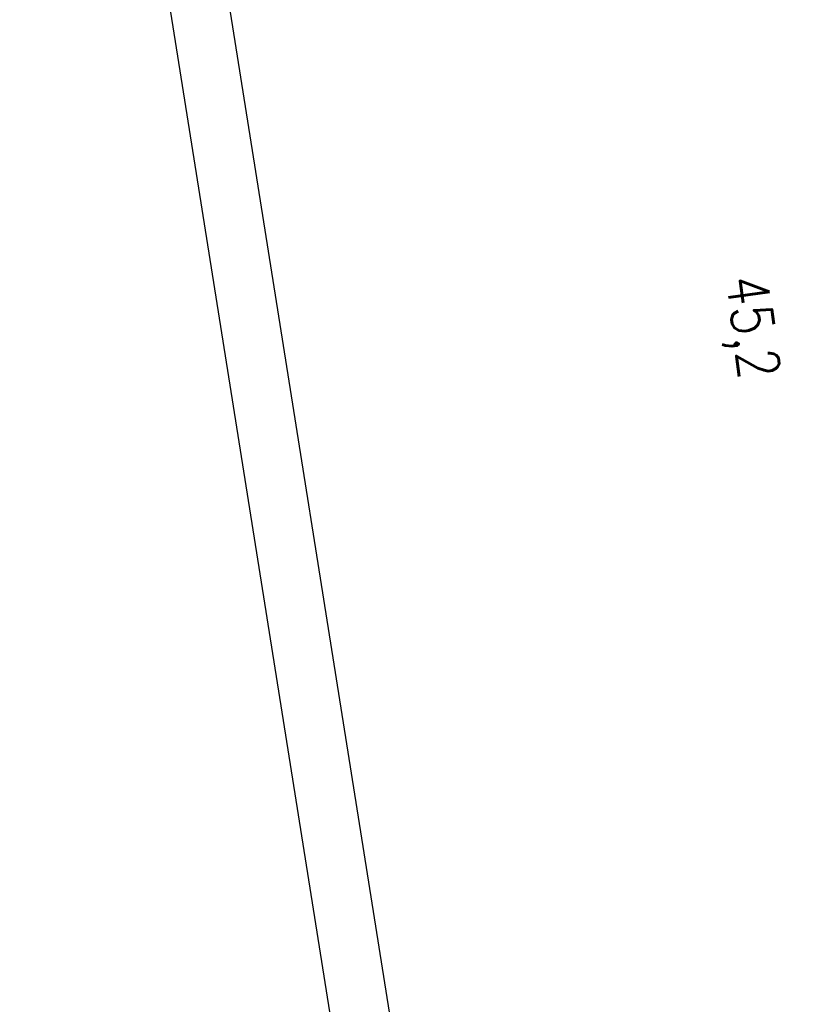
# Model space of a CAD drawing. Extents: x 447827 to 448299, y 438389 to 439851.
# Tile 95 of 116: x 447827 to 447893, y 439641 to 439724. Entities that reach past the tile are written whole.
import ezdxf

# ---------------------------------------------------------------- set-up
doc = ezdxf.new("R2010")
doc.units = 0
doc.header["$LTSCALE"] = 2
doc.header["$MEASUREMENT"] = 0
doc.linetypes.add('AUSGEZOGEN', pattern=[0])
doc.layers.get('0').update_dxf_attribs({"linetype": 'AUSGEZOGEN'})
for name, color, linetype in [('DB-Bahnachse', 7, 'CONTINUOUS'), ('FBRTOP', 250, 'AUSGEZOGEN'), ('Planeinteilung', 250, 'CONTINUOUS'), ('RAHMEN', 7, 'AUSGEZOGEN')]:
    doc.layers.add(name, color=color, linetype=linetype)
doc.styles.add('ROMANS', font='romans.shx', dxfattribs={"width": 0.8})

# ---------------------------------------------------------------- blocks, each defined once
blk = doc.blocks.new('1135297')
blk.add_line((0, 0), (1135, 0))
at = {"layer": 'RAHMEN'}
blk.add_line((25, 5), (950, 5), dxfattribs=at)

msp = doc.modelspace()

# ---------------------------------------------------------------- linework, layer by layer
at = {"layer": 'FBRTOP'}
for points in [[(448034.372, 439384.926, -0.000001), (448050.087, 439286.169, -0.000002), (448057.944, 439236.79), (448081.515, 439088.654, 0.000001), (448091.337, 439026.931, -0.000001), (448101.158, 438965.207, -0.000001), (448105.087, 438940.518, 0.000002), (448109.015, 438915.828, 0.000007), (448110.98, 438903.483, -0.000017)], [(448068.197, 439390.308, -0.000001), (448083.912, 439291.551, -0.000002), (448091.769, 439242.172), (448115.34, 439094.036, 0.000001), (448125.161, 439032.313, -0.000001), (448134.983, 438970.589, -0.000001), (448138.911, 438945.9, 0.000002), (448142.84, 438921.21, 0.000007), (448144.804, 438908.866, -0.000017)]]:
    msp.add_lwpolyline(points, format="xyb", dxfattribs=at)

# ---------------------------------------------------------------- block references
at = {"layer": 'Planeinteilung', "linetype": 'Continuous', "rotation": 279.041149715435}
msp.add_blockref('1135297', (447827.116, 439804.721), dxfattribs=at)

# ---------------------------------------------------------------- texts
at = {"layer": 'DB-Bahnachse', "linetype": 'Continuous', "style": 'ROMANS', "oblique": 360, "width": 0.8334}
msp.add_text('45,2', height=3.5, rotation=277.72968, dxfattribs=at).set_placement((447886.839, 439702.075))

doc.saveas('drawing.dxf')
